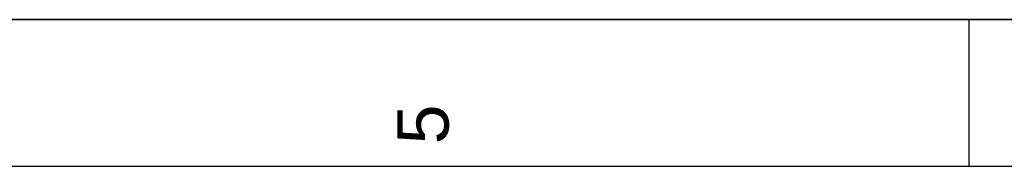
# Model space of a CAD drawing. Header units: millimetres. Extents: x 0 to 594, y 0 to 420.
# Tile 17 of 34: x 232 to 299, y 410 to 420. Entities that reach past the tile are written whole.
import ezdxf

# ---------------------------------------------------------------- set-up
doc = ezdxf.new("R2010")
doc.units = ezdxf.units.MM
doc.header["$LTSCALE"] = 32.67
doc.layers.get('0').update_dxf_attribs({"linetype": 'CONTINUOUS'})
doc.styles.add('TEXTSTYLE_2', font='arial.ttf')

# ---------------------------------------------------------------- blocks, each defined once
blk = doc.blocks.new('MARGEA2_BL0', base_point=(296.99996, 210.000076))
at = {"color": 7, "linetype": 'Continuous'}
for p, q in [((594, 420), (-0.000082, 420)), ((594.000002, 420.000076), (0.000002, 420.000076)), ((594.000002, 420.000076), (0.000002, 420.000076)), ((297.000002, 420.000076), (297.000002, 410.000076)), ((584.000002, 410.000076), (10.000002, 410.000076))]:
    blk.add_line(p, q, dxfattribs=at)
at = {"color": 5, "linetype": 'Continuous', "style": 'TEXTSTYLE_2', "oblique": 0.00001872}
blk.add_text('5', height=3.5, rotation=90, dxfattribs=at).set_placement((261.625002, 411.500076))

msp = doc.modelspace()

# ---------------------------------------------------------------- linework, layer by layer
at = {"color": 7, "linetype": 'Continuous'}
msp.add_line((0, 420), (594, 420), dxfattribs=at)

# ---------------------------------------------------------------- block references
at = {"color": 2, "linetype": 'Continuous'}
msp.add_blockref('MARGEA2_BL0', (297, 210), dxfattribs=at)

doc.saveas('drawing.dxf')
